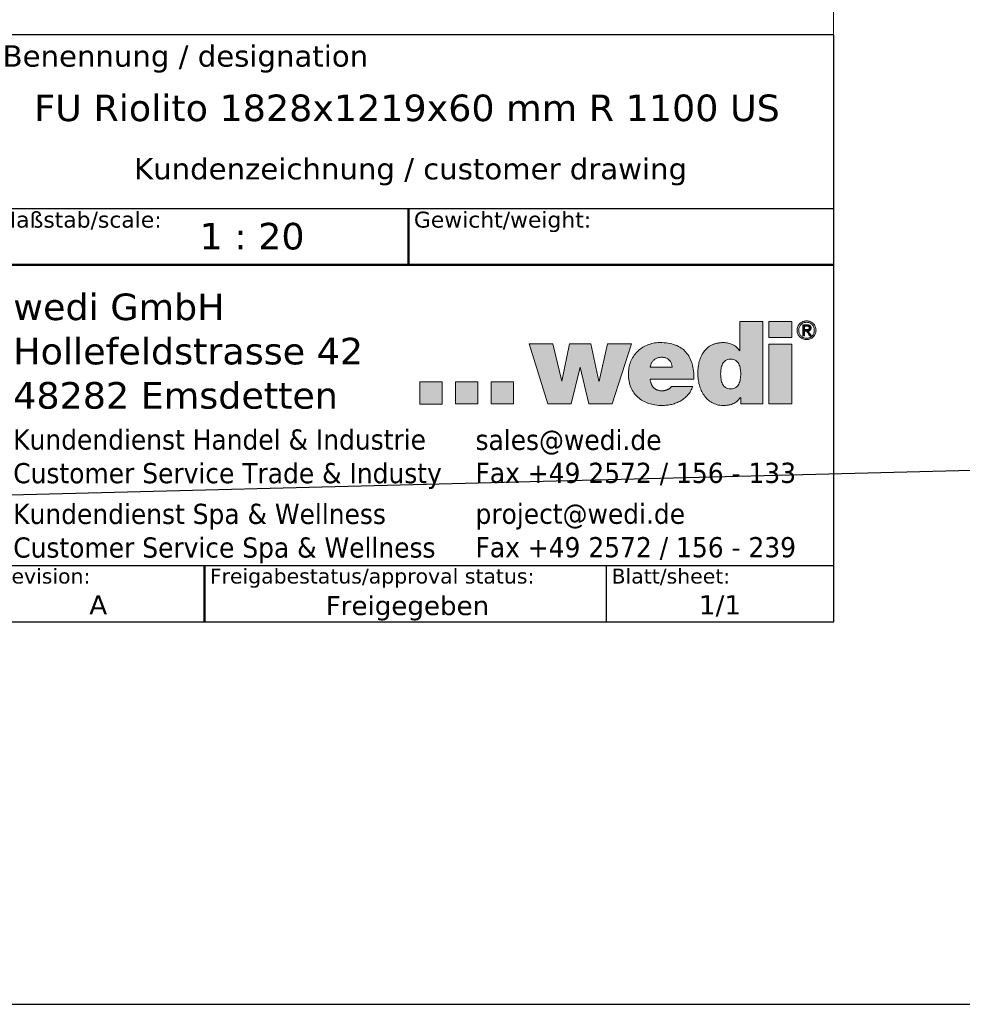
# Model space of a CAD drawing. Header units: millimetres. Extents: x -12192 to 12192, y -600 to 5895.
# Tile 3 of 118: x 2548 to 4322, y -600 to 1253. Entities that reach past the tile are written whole.
import ezdxf
from ezdxf.enums import TextEntityAlignment as Align

# ---------------------------------------------------------------- set-up
doc = ezdxf.new("R2010")
doc.units = ezdxf.units.MM
doc.header["$LTSCALE"] = 20
for name, color, linetype, lineweight in [('AM_BOR', 7, 'Continuous', 25), ('Ebene 1', 7, 'Continuous', 25), ('Rahmen (ISO)', 7, 'Continuous', 70), ('Schraffur (ISO)', 7, 'Continuous', 18), ('Titel (ISO)', 7, 'Continuous', 50)]:
    doc.layers.add(name, color=color, linetype=linetype, lineweight=lineweight)
doc.styles.add('Notiztext 3.5', font='verdana.ttf')
doc.styles.add('Pfeiltext', font='verdana.ttf')
doc.styles.get("Standard").update_dxf_attribs({"font": 'verdana.ttf'})
doc.styles.add('Textstil110', font='verdana.ttf')
doc.styles.add('Textstil112', font='verdana.ttf')
doc.styles.add('Textstil47', font='verdana.ttf')
doc.styles.add('Textstil48', font='verdana.ttf')
doc.styles.add('Textstil64', font='verdana.ttf', dxfattribs={"width": 0.8})
doc.styles.add('Textstil75', font='verdana.ttf')
doc.styles.add('Textstil84', font='verdana.ttf')

# ---------------------------------------------------------------- blocks, each defined once
blk = doc.blocks.new('Ränder wedi_Zeichnungsrahmen')
at = {"layer": 'Rahmen (ISO)', "color": 208, "lineweight": 18, "true_color": 0x400040}
for p, q in [((204, 6), (204, 291)), ((20, 6), (204, 6))]:
    blk.add_line(p, q, dxfattribs=at)
blk = doc.blocks.new('Schriftfelder wedi Standard - Inch_Zoll ohne Toleranz')
at = {"layer": 'Schraffur (ISO)'}
h = blk.add_hatch(color=256, dxfattribs=at)
edge = h.paths.add_edge_path(flags=0)
edge.add_spline(control_points=[(-14.527, 20.668), (-14.439, 20.669), (-14.272, 20.686), (-14.05, 20.781), (-13.88, 20.929), (-13.756, 21.117), (-13.67, 21.333), (-13.597, 21.652), (-13.571, 22.068), (-13.597, 22.484), (-13.67, 22.799), (-13.756, 23.014), (-13.88, 23.201), (-14.05, 23.349), (-14.272, 23.443), (-14.527, 23.47), (-14.781, 23.443), (-15.002, 23.349), (-15.172, 23.201), (-15.296, 23.014), (-15.381, 22.799), (-15.454, 22.484), (-15.48, 22.068), (-15.454, 21.652), (-15.382, 21.333), (-15.296, 21.117), (-15.172, 20.929), (-15.002, 20.78), (-14.781, 20.687), (-14.615, 20.667), (-14.527, 20.668)], knot_values=[0, 0, 0, 0, 0.034699, 0.064914, 0.09345, 0.122379, 0.152717, 0.184596, 0.250776, 0.316162, 0.347791, 0.377961, 0.406791, 0.435283, 0.465485, 0.500184, 0.534837, 0.564994, 0.593447, 0.62225, 0.652404, 0.684024, 0.749407, 0.815585, 0.847456, 0.877777, 0.906678, 0.935176, 0.965345, 1, 1, 1, 1], degree=3, periodic=0)
edge = h.paths.add_edge_path()
edge.add_line((-13.656, 26.998), (-13.656, 24.262))
edge.add_line((-13.656, 24.262), (-13.679, 24.262))
edge.add_spline(control_points=[(-13.679, 24.262), (-13.77, 24.374), (-13.952, 24.601), (-14.329, 24.839), (-14.758, 24.991), (-15.178, 25.033), (-15.551, 25.012), (-15.861, 24.96), (-16.141, 24.874), (-16.47, 24.723), (-16.823, 24.464), (-17.145, 24.062), (-17.373, 23.604), (-17.522, 23.11), (-17.603, 22.602), (-17.63, 22.082), (-17.595, 21.555), (-17.487, 21.028), (-17.306, 20.524), (-17.051, 20.064), (-16.718, 19.666), (-16.304, 19.352), (-15.896, 19.186), (-15.539, 19.117), (-15.229, 19.1), (-14.909, 19.116), (-14.603, 19.165), (-14.349, 19.242), (-14.083, 19.37), (-13.827, 19.576), (-13.675, 19.773), (-13.604, 19.866)], knot_values=[0, 0, 0, 0, 0.043155, 0.086739, 0.131645, 0.17854, 0.212404, 0.243573, 0.272592, 0.299996, 0.351779, 0.402206, 0.453011, 0.504581, 0.556321, 0.607002, 0.660443, 0.714379, 0.767879, 0.820311, 0.871582, 0.922422, 0.974633, 1.002175, 1.0312, 1.067419, 1.097992, 1.124095, 1.146867, 1.186159, 1.221249, 1.221249, 1.221249, 1.221249], degree=3, periodic=0)
edge.add_line((-13.604, 19.866), (-13.582, 19.866))
edge.add_line((-13.582, 19.866), (-13.582, 19.247))
edge.add_line((-13.582, 19.247), (-11.509, 19.247))
edge.add_line((-11.509, 19.247), (-11.509, 26.998))
edge.add_line((-11.509, 26.998), (-13.656, 26.998))
for points in [[(-10.933, 25.488), (-10.933, 26.998), (-8.782, 26.998), (-8.782, 25.488)], [(-33.503, 24.892), (-31.744, 19.257), (-29.539, 19.257), (-28.704, 22.721), (-28.683, 22.721), (-27.867, 19.257), (-25.665, 19.257), (-23.872, 24.892), (-26.109, 24.892), (-26.89, 21.408), (-26.934, 21.408), (-27.683, 24.892), (-29.692, 24.892), (-30.407, 21.408), (-30.428, 21.408), (-31.264, 24.892)], [(-10.933, 19.257), (-8.782, 19.257), (-8.782, 24.89), (-10.933, 24.89)], [(-41.677, 21.339), (-43.778, 21.339), (-43.778, 19.238), (-41.677, 19.238)], [(-38.316, 21.339), (-40.418, 21.339), (-40.418, 19.257), (-38.316, 19.257)], [(-34.957, 21.339), (-34.957, 19.257), (-37.057, 19.257), (-37.057, 21.339)]]:
    blk.add_hatch(color=256, dxfattribs=at).paths.add_polyline_path(points)
h = blk.add_hatch(color=256, dxfattribs=at)
edge = h.paths.add_edge_path(flags=0)
edge.add_spline(control_points=[(-8.056, 25.886), (-8.038, 25.84), (-7.994, 25.755), (-7.905, 25.643), (-7.797, 25.551), (-7.671, 25.48), (-7.53, 25.438), (-7.382, 25.423), (-7.234, 25.439), (-7.094, 25.48), (-6.97, 25.551), (-6.863, 25.643), (-6.772, 25.754), (-6.709, 25.886), (-6.664, 26.031), (-6.653, 26.186), (-6.664, 26.339), (-6.71, 26.481), (-6.772, 26.612), (-6.863, 26.721), (-6.97, 26.813), (-7.095, 26.882), (-7.234, 26.926), (-7.382, 26.938), (-7.531, 26.926), (-7.671, 26.881), (-7.797, 26.814), (-7.904, 26.722), (-7.994, 26.611), (-8.06, 26.482), (-8.104, 26.339), (-8.117, 26.186), (-8.104, 26.031), (-8.074, 25.932), (-8.056, 25.886)], knot_values=[-1, -1, -1, -1, -0.968769, -0.938514, -0.908528, -0.877859, -0.846824, -0.81451, -0.782845, -0.751665, -0.721347, -0.691382, -0.661076, -0.630076, -0.597827, -0.563882, -0.531049, -0.499298, -0.468506, -0.438444, -0.408565, -0.3784, -0.347161, -0.315526, -0.283241, -0.252147, -0.221629, -0.19173, -0.161719, -0.130694, -0.098997, -0.066153, -0.032195, 0, 0, 0, 0], degree=3, periodic=0)
edge = h.paths.add_edge_path()
edge.add_spline(control_points=[(-8.201, 26.533), (-8.224, 26.48), (-8.261, 26.366), (-8.279, 26.186), (-8.261, 26.004), (-8.207, 25.833), (-8.122, 25.681), (-8.013, 25.548), (-7.88, 25.442), (-7.727, 25.362), (-7.559, 25.312), (-7.381, 25.294), (-7.204, 25.312), (-7.037, 25.362), (-6.885, 25.442), (-6.754, 25.549), (-6.645, 25.68), (-6.563, 25.834), (-6.506, 26.004), (-6.492, 26.186), (-6.507, 26.366), (-6.563, 26.534), (-6.645, 26.686), (-6.754, 26.816), (-6.885, 26.923), (-7.037, 27.003), (-7.204, 27.055), (-7.381, 27.069), (-7.559, 27.054), (-7.727, 27.003), (-7.879, 26.922), (-8.013, 26.817), (-8.122, 26.685), (-8.177, 26.585), (-8.201, 26.533)], knot_values=[0, 0, 0, 0, 0.031498, 0.063871, 0.097255, 0.129121, 0.16021, 0.19058, 0.221045, 0.251572, 0.283155, 0.315097, 0.34707, 0.378466, 0.408835, 0.43896, 0.469377, 0.500279, 0.532169, 0.565531, 0.597881, 0.629403, 0.660135, 0.690407, 0.720506, 0.750951, 0.782355, 0.814304, 0.846223, 0.877814, 0.908416, 0.938856, 0.96908, 1, 1, 1, 1], degree=3, periodic=0)
h = blk.add_hatch(color=256, dxfattribs=at)
edge = h.paths.add_edge_path(flags=0)
edge.add_spline(control_points=[(-7.396, 26.241), (-7.373, 26.241), (-7.328, 26.242), (-7.272, 26.245), (-7.232, 26.255), (-7.206, 26.265), (-7.182, 26.281), (-7.161, 26.3), (-7.143, 26.323), (-7.131, 26.352), (-7.126, 26.386), (-7.125, 26.421), (-7.129, 26.454), (-7.138, 26.481), (-7.152, 26.503), (-7.169, 26.521), (-7.189, 26.536), (-7.219, 26.551), (-7.262, 26.564), (-7.308, 26.567), (-7.34, 26.569), (-7.357, 26.569), (-7.371, 26.569), (-7.397, 26.569), (-7.437, 26.569), (-7.487, 26.569), (-7.526, 26.57), (-7.552, 26.569), (-7.561, 26.57), (-7.569, 26.569), (-7.564, 26.553), (-7.568, 26.535), (-7.565, 26.49), (-7.567, 26.427), (-7.567, 26.36), (-7.566, 26.31), (-7.567, 26.279), (-7.564, 26.259), (-7.569, 26.244), (-7.563, 26.24), (-7.549, 26.243), (-7.509, 26.239), (-7.46, 26.242), (-7.417, 26.241), (-7.402, 26.241), (-7.397, 26.241), (-7.396, 26.241)], knot_values=[-1, -1, -1, -1, -0.950287, -0.902175, -0.881324, -0.861242, -0.841051, -0.820798, -0.800643, -0.77928, -0.753999, -0.726464, -0.703741, -0.683998, -0.665669, -0.648191, -0.630877, -0.612858, -0.575671, -0.535024, -0.514517, -0.506166, -0.497845, -0.484984, -0.450288, -0.411369, -0.377517, -0.365396, -0.358025, -0.356271, -0.348826, -0.333239, -0.311301, -0.255536, -0.195862, -0.169038, -0.146611, -0.130372, -0.122114, -0.120862, -0.115361, -0.09364, -0.033314, -0.009567, -0.002546, 0, 0, 0, 0], degree=3, periodic=0)
edge = h.paths.add_edge_path()
edge.add_spline(control_points=[(-7.327, 26.698), (-7.33, 26.698), (-7.342, 26.698), (-7.385, 26.698), (-7.493, 26.697), (-7.607, 26.703), (-7.695, 26.696), (-7.717, 26.702), (-7.737, 26.688), (-7.717, 26.636), (-7.731, 26.564), (-7.723, 26.403), (-7.728, 26.183), (-7.724, 25.961), (-7.729, 25.803), (-7.721, 25.726), (-7.733, 25.681), (-7.721, 25.661), (-7.676, 25.677), (-7.631, 25.662), (-7.591, 25.67), (-7.563, 25.663), (-7.568, 25.686), (-7.564, 25.728), (-7.568, 25.817), (-7.564, 25.925), (-7.57, 26.019), (-7.563, 26.075), (-7.572, 26.103), (-7.552, 26.116), (-7.522, 26.108), (-7.481, 26.112), (-7.44, 26.109), (-7.41, 26.114), (-7.387, 26.104), (-7.376, 26.074), (-7.335, 26.02), (-7.28, 25.925), (-7.208, 25.817), (-7.156, 25.728), (-7.124, 25.687), (-7.115, 25.663), (-7.089, 25.67), (-7.043, 25.663), (-6.996, 25.678), (-6.95, 25.661), (-6.939, 25.674), (-6.967, 25.693), (-6.979, 25.727), (-7.029, 25.797), (-7.09, 25.896), (-7.151, 25.993), (-7.201, 26.065), (-7.214, 26.096), (-7.244, 26.124), (-7.21, 26.126), (-7.172, 26.135), (-7.107, 26.156), (-7.043, 26.197), (-6.99, 26.259), (-6.966, 26.344), (-6.964, 26.439), (-6.982, 26.533), (-7.031, 26.611), (-7.108, 26.665), (-7.21, 26.694), (-7.285, 26.698), (-7.327, 26.698)], knot_values=[0, 0, 0, 0, 0.002245, 0.008381, 0.028737, 0.076631, 0.084863, 0.089802, 0.091023, 0.100424, 0.119095, 0.14472, 0.207559, 0.270398, 0.296023, 0.314694, 0.324094, 0.324881, 0.330158, 0.349348, 0.357504, 0.360862, 0.363355, 0.37017, 0.392777, 0.420703, 0.445969, 0.455111, 0.460597, 0.462607, 0.46991, 0.48027, 0.49063, 0.497933, 0.500569, 0.507069, 0.517903, 0.547843, 0.580935, 0.607723, 0.615799, 0.618754, 0.622345, 0.631066, 0.651586, 0.657229, 0.657615, 0.662568, 0.672404, 0.685905, 0.71901, 0.752116, 0.765617, 0.775453, 0.780406, 0.783475, 0.792867, 0.810732, 0.827868, 0.845154, 0.864227, 0.887328, 0.909172, 0.928704, 0.948581, 0.97168, 1, 1, 1, 1], degree=3, periodic=0)
h = blk.add_hatch(color=256, dxfattribs=at)
edge = h.paths.add_edge_path(flags=0)
edge.add_spline(control_points=[(-20.984, 23.645), (-20.934, 23.645), (-20.834, 23.638), (-20.691, 23.606), (-20.56, 23.555), (-20.44, 23.486), (-20.334, 23.401), (-20.241, 23.302), (-20.165, 23.191), (-20.105, 23.067), (-20.065, 22.937), (-20.037, 22.812), (-20.048, 22.749), (-20.032, 22.698), (-20.054, 22.7), (-20.082, 22.698), (-20.134, 22.699), (-20.206, 22.699), (-20.335, 22.699), (-20.529, 22.699), (-20.787, 22.699), (-21.065, 22.699), (-21.344, 22.699), (-21.602, 22.699), (-21.795, 22.699), (-21.925, 22.699), (-21.996, 22.7), (-22.05, 22.698), (-22.075, 22.701), (-22.093, 22.698), (-22.088, 22.713), (-22.086, 22.745), (-22.063, 22.838), (-22.03, 22.962), (-21.971, 23.103), (-21.898, 23.229), (-21.81, 23.339), (-21.708, 23.433), (-21.591, 23.51), (-21.459, 23.57), (-21.313, 23.613), (-21.153, 23.639), (-21.042, 23.644), (-20.984, 23.645)], knot_values=[-1, -1, -1, -1, -0.970522, -0.942344, -0.915116, -0.888531, -0.86232, -0.836254, -0.810128, -0.783754, -0.756945, -0.729507, -0.715477, -0.710748, -0.709678, -0.703909, -0.693711, -0.679576, -0.661996, -0.618469, -0.567069, -0.511731, -0.456394, -0.404994, -0.361467, -0.343887, -0.329752, -0.319554, -0.313785, -0.312715, -0.311324, -0.307144, -0.290779, -0.259629, -0.230295, -0.20237, -0.17536, -0.148701, -0.121787, -0.094005, -0.064779, -0.033592, 0, 0, 0, 0], degree=3, periodic=0)
edge = h.paths.add_edge_path()
edge.add_line((-17.978, 21.582), (-22.101, 21.582))
edge.add_spline(control_points=[(-22.101, 21.582), (-22.097, 21.542), (-22.089, 21.465), (-22.067, 21.351), (-22.039, 21.243), (-22.003, 21.14), (-21.96, 21.043), (-21.91, 20.953), (-21.852, 20.869), (-21.786, 20.792), (-21.714, 20.723), (-21.634, 20.662), (-21.547, 20.609), (-21.452, 20.564), (-21.35, 20.529), (-21.242, 20.504), (-21.126, 20.488), (-21.046, 20.486), (-21.005, 20.485)], knot_values=[0, 0, 0, 0, 0.011871, 0.023383, 0.034556, 0.045416, 0.055995, 0.066338, 0.076497, 0.086536, 0.096528, 0.106556, 0.116711, 0.12709, 0.137793, 0.148921, 0.160571, 0.172839, 0.172839, 0.172839, 0.172839], degree=3, periodic=0)
edge.add_spline(control_points=[(-21.005, 20.485), (-20.983, 20.486), (-20.939, 20.486), (-20.873, 20.491), (-20.807, 20.499), (-20.742, 20.509), (-20.677, 20.523), (-20.613, 20.54), (-20.55, 20.561), (-20.489, 20.584), (-20.43, 20.61), (-20.374, 20.64), (-20.32, 20.673), (-20.269, 20.709), (-20.222, 20.748), (-20.179, 20.791), (-20.139, 20.836), (-20.116, 20.87), (-20.105, 20.886)], knot_values=[0, 0, 0, 0, 0.006559, 0.013169, 0.01981, 0.026462, 0.033107, 0.039727, 0.046304, 0.052825, 0.059279, 0.065656, 0.071951, 0.078166, 0.084304, 0.090378, 0.096407, 0.102416, 0.102416, 0.102416, 0.102416], degree=3, periodic=0)
edge.add_line((-20.105, 20.886), (-18.097, 20.886))
edge.add_spline(control_points=[(-18.097, 20.886), (-18.157, 20.741), (-18.274, 20.458), (-18.54, 20.089), (-18.858, 19.779), (-19.224, 19.529), (-19.628, 19.338), (-20.064, 19.203), (-20.523, 19.123), (-21.055, 19.094), (-21.639, 19.136), (-22.245, 19.281), (-22.791, 19.522), (-23.263, 19.856), (-23.65, 20.283), (-23.939, 20.799), (-24.118, 21.398), (-24.174, 22.026), (-24.12, 22.644), (-23.959, 23.208), (-23.699, 23.719), (-23.347, 24.165), (-22.909, 24.533), (-22.394, 24.811), (-21.808, 24.987), (-21.131, 25.042), (-20.427, 24.991), (-19.747, 24.825), (-19.177, 24.539), (-18.719, 24.139), (-18.374, 23.633), (-18.139, 23.029), (-18, 22.334), (-17.985, 21.841), (-17.978, 21.582)], knot_values=[0, 0, 0, 0, 0.046845, 0.091634, 0.135518, 0.17939, 0.223861, 0.269282, 0.315783, 0.363338, 0.42883, 0.490658, 0.549548, 0.606552, 0.663102, 0.721003, 0.78232, 0.849198, 0.909267, 0.967289, 1.024005, 1.080171, 1.136634, 1.194396, 1.254659, 1.318825, 1.396987, 1.465551, 1.527499, 1.586411, 1.646022, 1.709592, 1.779523, 1.85736, 1.85736, 1.85736, 1.85736], degree=3, periodic=0)
at = {"layer": 'AM_BOR', "color": 7}
for p, q in [((-4.835, 53.996), (-188.835, 53.996)), ((-4.835, -1.254), (-4.835, 53.996)), ((-188.835, 37.646), (-4.835, 37.646)), ((-130.135, 4.046), (-4.835, 4.046)), ((-26.235, 4.046), (-26.235, -1.254)), ((-188.835, -1.254), (-4.835, -1.254))]:
    blk.add_line(p, q, dxfattribs=at)
at = {"layer": 'Ebene 1', "lineweight": 5}
for p, q in [((-10.933, 25.488), (-10.933, 26.998)), ((-10.933, 26.998), (-8.782, 26.998)), ((-8.782, 26.998), (-8.782, 25.488)), ((-8.782, 25.488), (-10.933, 25.488)), ((-31.744, 19.257), (-33.503, 24.892)), ((-33.503, 24.892), (-31.264, 24.892)), ((-31.264, 24.892), (-30.428, 21.408)), ((-30.407, 21.408), (-29.692, 24.892)), ((-29.692, 24.892), (-27.683, 24.892)), ((-27.683, 24.892), (-26.934, 21.408)), ((-26.89, 21.408), (-26.109, 24.892)), ((-26.109, 24.892), (-23.872, 24.892)), ((-23.872, 24.892), (-25.665, 19.257)), ((-10.933, 19.257), (-10.933, 24.89)), ((-10.933, 24.89), (-8.782, 24.89)), ((-8.782, 24.89), (-8.782, 19.257)), ((-28.704, 22.721), (-29.539, 19.257)), ((-28.683, 22.721), (-28.704, 22.721)), ((-27.867, 19.257), (-28.683, 22.721)), ((-41.677, 21.339), (-43.778, 21.339)), ((-43.778, 21.339), (-43.778, 19.238)), ((-41.677, 19.238), (-41.677, 21.339)), ((-38.316, 21.339), (-40.418, 21.339)), ((-40.418, 21.339), (-40.418, 19.257)), ((-38.316, 19.257), (-38.316, 21.339)), ((-37.057, 21.339), (-37.057, 19.257)), ((-34.957, 21.339), (-37.057, 21.339)), ((-34.957, 19.257), (-34.957, 21.339)), ((-30.428, 21.408), (-30.407, 21.408)), ((-26.934, 21.408), (-26.89, 21.408)), ((-43.778, 19.238), (-41.677, 19.238)), ((-40.418, 19.257), (-38.316, 19.257)), ((-37.057, 19.257), (-34.957, 19.257)), ((-29.539, 19.257), (-31.744, 19.257)), ((-25.665, 19.257), (-27.867, 19.257)), ((-8.782, 19.257), (-10.933, 19.257))]:
    blk.add_line(p, q, dxfattribs=at)
for points in [[(-13.656, 26.998), (-13.656, 26.99), (-13.656, 26.968), (-13.656, 26.931), (-13.656, 26.881), (-13.656, 26.819), (-13.656, 26.746), (-13.656, 26.663), (-13.656, 26.571), (-13.656, 26.364), (-13.656, 26.132), (-13.656, 25.63), (-13.656, 25.128), (-13.656, 24.896), (-13.656, 24.689), (-13.656, 24.597), (-13.656, 24.514), (-13.656, 24.441), (-13.656, 24.379), (-13.656, 24.329), (-13.656, 24.293), (-13.656, 24.27), (-13.656, 24.262)], [(-11.509, 26.998), (-11.515, 26.998), (-11.533, 26.998), (-11.562, 26.998), (-11.601, 26.998), (-11.65, 26.998), (-11.707, 26.998), (-11.772, 26.998), (-11.844, 26.998), (-12.007, 26.998), (-12.188, 26.998), (-12.583, 26.998), (-12.977, 26.998), (-13.158, 26.998), (-13.321, 26.998), (-13.393, 26.998), (-13.458, 26.998), (-13.515, 26.998), (-13.564, 26.998), (-13.603, 26.998), (-13.632, 26.998), (-13.65, 26.998), (-13.656, 26.998)], [(-11.509, 19.247), (-11.509, 19.27), (-11.509, 19.334), (-11.509, 19.439), (-11.509, 19.58), (-11.509, 19.756), (-11.509, 19.963), (-11.509, 20.198), (-11.509, 20.458), (-11.509, 21.045), (-11.509, 21.7), (-11.509, 23.123), (-11.509, 24.546), (-11.509, 25.201), (-11.509, 25.787), (-11.509, 26.048), (-11.509, 26.283), (-11.509, 26.49), (-11.509, 26.665), (-11.509, 26.807), (-11.509, 26.911), (-11.509, 26.976), (-11.509, 26.998)], [(-17.978, 21.582), (-18.024, 22.359), (-18.163, 23.044), (-18.401, 23.634), (-18.739, 24.124), (-19.183, 24.512), (-19.734, 24.794), (-20.398, 24.965), (-21.178, 25.023), (-21.816, 24.963), (-22.394, 24.789), (-22.902, 24.514), (-23.334, 24.151), (-23.682, 23.71), (-23.94, 23.205), (-24.1, 22.647), (-24.155, 22.049), (-24.093, 21.383), (-23.915, 20.797), (-23.63, 20.292), (-23.251, 19.873), (-22.787, 19.542), (-22.249, 19.302), (-21.648, 19.155), (-20.995, 19.106), (-20.52, 19.133), (-20.062, 19.213), (-19.629, 19.349), (-19.228, 19.54), (-18.866, 19.789), (-18.552, 20.095), (-18.293, 20.461), (-18.097, 20.886)], [(-13.679, 24.262), (-13.968, 24.583), (-14.332, 24.822), (-14.756, 24.972), (-15.222, 25.023), (-15.56, 25.005), (-15.867, 24.952), (-16.144, 24.866), (-16.393, 24.751), (-16.81, 24.445), (-17.129, 24.054), (-17.359, 23.601), (-17.51, 23.108), (-17.594, 22.597), (-17.62, 22.091), (-17.583, 21.558), (-17.474, 21.03), (-17.292, 20.527), (-17.035, 20.07), (-16.703, 19.679), (-16.296, 19.374), (-15.813, 19.176), (-15.543, 19.124), (-15.253, 19.106), (-14.891, 19.124), (-14.59, 19.174), (-14.341, 19.252), (-14.136, 19.352), (-13.828, 19.596), (-13.604, 19.866)], [(-13.656, 24.262), (-13.656, 24.262), (-13.657, 24.262), (-13.657, 24.262), (-13.657, 24.262), (-13.658, 24.262), (-13.658, 24.262), (-13.659, 24.262), (-13.66, 24.262), (-13.662, 24.262), (-13.664, 24.262), (-13.668, 24.262), (-13.672, 24.262), (-13.674, 24.262), (-13.676, 24.262), (-13.677, 24.262), (-13.677, 24.262), (-13.678, 24.262), (-13.678, 24.262), (-13.679, 24.262), (-13.679, 24.262), (-13.679, 24.262), (-13.679, 24.262)], [(-21.005, 20.485), (-21.127, 20.491), (-21.243, 20.506), (-21.351, 20.532), (-21.452, 20.567), (-21.546, 20.611), (-21.633, 20.663), (-21.713, 20.724), (-21.785, 20.793), (-21.85, 20.87), (-21.908, 20.953), (-21.958, 21.043), (-22.002, 21.14), (-22.037, 21.243), (-22.066, 21.351), (-22.087, 21.464), (-22.101, 21.582)], [(-22.101, 21.582), (-22.089, 21.582), (-22.054, 21.582), (-21.999, 21.582), (-21.923, 21.582), (-21.83, 21.582), (-21.72, 21.582), (-21.595, 21.582), (-21.456, 21.582), (-21.144, 21.582), (-20.796, 21.582), (-20.039, 21.582), (-19.282, 21.582), (-18.934, 21.582), (-18.622, 21.582), (-18.483, 21.582), (-18.358, 21.582), (-18.248, 21.582), (-18.155, 21.582), (-18.08, 21.582), (-18.024, 21.582), (-17.99, 21.582), (-17.978, 21.582)], [(-20.105, 20.886), (-20.14, 20.837), (-20.179, 20.791), (-20.223, 20.749), (-20.27, 20.71), (-20.32, 20.674), (-20.374, 20.641), (-20.43, 20.611), (-20.489, 20.584), (-20.55, 20.561), (-20.613, 20.541), (-20.677, 20.524), (-20.742, 20.51), (-20.807, 20.499), (-20.873, 20.491), (-20.939, 20.487), (-21.005, 20.485)], [(-18.097, 20.886), (-18.102, 20.886), (-18.119, 20.886), (-18.146, 20.886), (-18.183, 20.886), (-18.228, 20.886), (-18.282, 20.886), (-18.343, 20.886), (-18.41, 20.886), (-18.563, 20.886), (-18.732, 20.886), (-19.101, 20.886), (-19.47, 20.886), (-19.639, 20.886), (-19.791, 20.886), (-19.859, 20.886), (-19.92, 20.886), (-19.973, 20.886), (-20.019, 20.886), (-20.056, 20.886), (-20.083, 20.886), (-20.099, 20.886), (-20.105, 20.886)], [(-13.604, 19.866), (-13.604, 19.866), (-13.604, 19.866), (-13.603, 19.866), (-13.603, 19.866), (-13.603, 19.866), (-13.602, 19.866), (-13.601, 19.866), (-13.6, 19.866), (-13.599, 19.866), (-13.597, 19.866), (-13.593, 19.866), (-13.589, 19.866), (-13.587, 19.866), (-13.585, 19.866), (-13.584, 19.866), (-13.584, 19.866), (-13.583, 19.866), (-13.583, 19.866), (-13.582, 19.866), (-13.582, 19.866), (-13.582, 19.866), (-13.582, 19.866)], [(-13.582, 19.866), (-13.582, 19.864), (-13.582, 19.859), (-13.582, 19.851), (-13.582, 19.84), (-13.582, 19.826), (-13.582, 19.809), (-13.582, 19.79), (-13.582, 19.769), (-13.582, 19.723), (-13.582, 19.67), (-13.582, 19.557), (-13.582, 19.443), (-13.582, 19.391), (-13.582, 19.344), (-13.582, 19.323), (-13.582, 19.304), (-13.582, 19.288), (-13.582, 19.274), (-13.582, 19.263), (-13.582, 19.254), (-13.582, 19.249), (-13.582, 19.247)], [(-13.582, 19.247), (-13.576, 19.247), (-13.558, 19.247), (-13.53, 19.247), (-13.492, 19.247), (-13.446, 19.247), (-13.39, 19.247), (-13.327, 19.247), (-13.258, 19.247), (-13.101, 19.247), (-12.926, 19.247), (-12.545, 19.247), (-12.165, 19.247), (-11.989, 19.247), (-11.833, 19.247), (-11.763, 19.247), (-11.7, 19.247), (-11.645, 19.247), (-11.598, 19.247), (-11.56, 19.247), (-11.532, 19.247), (-11.515, 19.247), (-11.509, 19.247)]]:
    blk.add_spline(points, degree=3, dxfattribs=at)
for points, knots in [([(-8.201, 26.533), (-8.177, 26.585), (-8.122, 26.685), (-8.013, 26.817), (-7.879, 26.922), (-7.727, 27.003), (-7.559, 27.054), (-7.381, 27.069), (-7.204, 27.055), (-7.037, 27.003), (-6.885, 26.923), (-6.754, 26.816), (-6.645, 26.686), (-6.563, 26.534), (-6.507, 26.366), (-6.492, 26.186), (-6.506, 26.004), (-6.563, 25.834), (-6.645, 25.68), (-6.754, 25.549), (-6.885, 25.442), (-7.037, 25.362), (-7.204, 25.312), (-7.381, 25.294), (-7.559, 25.312), (-7.727, 25.362), (-7.88, 25.442), (-8.013, 25.548), (-8.122, 25.681), (-8.207, 25.833), (-8.261, 26.004), (-8.279, 26.186), (-8.261, 26.366), (-8.224, 26.48), (-8.201, 26.533)], [0, 0, 0, 0, 0.03092, 0.061144, 0.091584, 0.122186, 0.153777, 0.185696, 0.217645, 0.249049, 0.279494, 0.309593, 0.339865, 0.370597, 0.402119, 0.434469, 0.467831, 0.499721, 0.530623, 0.56104, 0.591165, 0.621534, 0.65293, 0.684903, 0.716845, 0.748428, 0.778955, 0.80942, 0.83979, 0.870879, 0.902745, 0.936129, 0.968502, 1, 1, 1, 1]), ([(-8.056, 25.886), (-8.038, 25.84), (-7.994, 25.755), (-7.905, 25.643), (-7.797, 25.551), (-7.671, 25.48), (-7.53, 25.438), (-7.382, 25.423), (-7.234, 25.439), (-7.094, 25.48), (-6.97, 25.551), (-6.863, 25.643), (-6.772, 25.754), (-6.709, 25.886), (-6.664, 26.031), (-6.653, 26.186), (-6.664, 26.339), (-6.71, 26.481), (-6.772, 26.612), (-6.863, 26.721), (-6.97, 26.813), (-7.095, 26.882), (-7.234, 26.926), (-7.382, 26.938), (-7.531, 26.926), (-7.671, 26.881), (-7.797, 26.814), (-7.904, 26.722), (-7.994, 26.611), (-8.06, 26.482), (-8.104, 26.339), (-8.117, 26.186), (-8.104, 26.031), (-8.074, 25.932), (-8.056, 25.886)], [0, 0, 0, 0, 0.031231, 0.061486, 0.091472, 0.122141, 0.153176, 0.18549, 0.217155, 0.248335, 0.278653, 0.308618, 0.338924, 0.369924, 0.402173, 0.436118, 0.468951, 0.500702, 0.531494, 0.561556, 0.591435, 0.6216, 0.652839, 0.684474, 0.716759, 0.747853, 0.778371, 0.80827, 0.838281, 0.869306, 0.901003, 0.933847, 0.967805, 1, 1, 1, 1]), ([(-7.327, 26.698), (-7.285, 26.698), (-7.21, 26.694), (-7.108, 26.665), (-7.031, 26.611), (-6.982, 26.533), (-6.964, 26.439), (-6.966, 26.344), (-6.99, 26.259), (-7.043, 26.197), (-7.107, 26.156), (-7.172, 26.135), (-7.21, 26.126), (-7.244, 26.124), (-7.214, 26.096), (-7.201, 26.065), (-7.151, 25.993), (-7.09, 25.896), (-7.029, 25.797), (-6.979, 25.727), (-6.967, 25.693), (-6.939, 25.674), (-6.95, 25.661), (-6.996, 25.678), (-7.043, 25.663), (-7.089, 25.67), (-7.115, 25.663), (-7.124, 25.687), (-7.156, 25.728), (-7.208, 25.817), (-7.28, 25.925), (-7.335, 26.02), (-7.376, 26.074), (-7.387, 26.104), (-7.41, 26.114), (-7.44, 26.109), (-7.481, 26.112), (-7.522, 26.108), (-7.552, 26.116), (-7.572, 26.103), (-7.563, 26.075), (-7.57, 26.019), (-7.564, 25.925), (-7.568, 25.817), (-7.564, 25.728), (-7.568, 25.686), (-7.563, 25.663), (-7.591, 25.67), (-7.631, 25.662), (-7.676, 25.677), (-7.721, 25.661), (-7.733, 25.681), (-7.721, 25.726), (-7.729, 25.803), (-7.724, 25.961), (-7.728, 26.183), (-7.723, 26.403), (-7.731, 26.564), (-7.717, 26.636), (-7.737, 26.688), (-7.717, 26.702), (-7.695, 26.696), (-7.607, 26.703), (-7.493, 26.697), (-7.385, 26.698), (-7.342, 26.698), (-7.33, 26.698), (-7.327, 26.698)], [0, 0, 0, 0, 0.02832, 0.051419, 0.071296, 0.090828, 0.112672, 0.135773, 0.154846, 0.172132, 0.189268, 0.207133, 0.216525, 0.219594, 0.224547, 0.234383, 0.247884, 0.28099, 0.314095, 0.327596, 0.337432, 0.342385, 0.342771, 0.348414, 0.368934, 0.377655, 0.381246, 0.384201, 0.392277, 0.419065, 0.452157, 0.482097, 0.492931, 0.499431, 0.502067, 0.50937, 0.51973, 0.53009, 0.537393, 0.539403, 0.544889, 0.554031, 0.579297, 0.607223, 0.62983, 0.636645, 0.639138, 0.642496, 0.650652, 0.669842, 0.675119, 0.675906, 0.685306, 0.703977, 0.729602, 0.792441, 0.85528, 0.880905, 0.899576, 0.908977, 0.910198, 0.915137, 0.923369, 0.971263, 0.991619, 0.997755, 1, 1, 1, 1]), ([(-7.396, 26.241), (-7.373, 26.241), (-7.328, 26.242), (-7.272, 26.245), (-7.232, 26.255), (-7.206, 26.265), (-7.182, 26.281), (-7.161, 26.3), (-7.143, 26.323), (-7.131, 26.352), (-7.126, 26.386), (-7.125, 26.421), (-7.129, 26.454), (-7.138, 26.481), (-7.152, 26.503), (-7.169, 26.521), (-7.189, 26.536), (-7.219, 26.551), (-7.262, 26.564), (-7.308, 26.567), (-7.34, 26.569), (-7.357, 26.569), (-7.371, 26.569), (-7.397, 26.569), (-7.437, 26.569), (-7.487, 26.569), (-7.526, 26.57), (-7.552, 26.569), (-7.561, 26.57), (-7.569, 26.569), (-7.564, 26.553), (-7.568, 26.535), (-7.565, 26.49), (-7.567, 26.427), (-7.567, 26.36), (-7.566, 26.31), (-7.567, 26.279), (-7.564, 26.259), (-7.569, 26.244), (-7.563, 26.24), (-7.549, 26.243), (-7.509, 26.239), (-7.46, 26.242), (-7.417, 26.241), (-7.402, 26.241), (-7.397, 26.241), (-7.396, 26.241)], [0, 0, 0, 0, 0.049713, 0.097825, 0.118676, 0.138758, 0.158949, 0.179202, 0.199357, 0.22072, 0.246001, 0.273536, 0.296259, 0.316002, 0.334331, 0.351809, 0.369123, 0.387142, 0.424329, 0.464976, 0.485483, 0.493834, 0.502155, 0.515016, 0.549712, 0.588631, 0.622483, 0.634604, 0.641975, 0.643729, 0.651174, 0.666761, 0.688699, 0.744464, 0.804138, 0.830962, 0.853389, 0.869628, 0.877886, 0.879138, 0.884639, 0.90636, 0.966686, 0.990433, 0.997454, 1, 1, 1, 1]), ([(-20.984, 23.645), (-20.934, 23.645), (-20.834, 23.638), (-20.691, 23.606), (-20.56, 23.555), (-20.44, 23.486), (-20.334, 23.401), (-20.241, 23.302), (-20.165, 23.191), (-20.105, 23.067), (-20.065, 22.937), (-20.037, 22.812), (-20.048, 22.749), (-20.032, 22.698), (-20.054, 22.7), (-20.082, 22.698), (-20.134, 22.699), (-20.206, 22.699), (-20.335, 22.699), (-20.529, 22.699), (-20.787, 22.699), (-21.065, 22.699), (-21.344, 22.699), (-21.602, 22.699), (-21.795, 22.699), (-21.925, 22.699), (-21.996, 22.7), (-22.05, 22.698), (-22.075, 22.701), (-22.093, 22.698), (-22.088, 22.713), (-22.086, 22.745), (-22.063, 22.838), (-22.03, 22.962), (-21.971, 23.103), (-21.898, 23.229), (-21.81, 23.339), (-21.708, 23.433), (-21.591, 23.51), (-21.459, 23.57), (-21.313, 23.613), (-21.153, 23.639), (-21.042, 23.644), (-20.984, 23.645)], [0, 0, 0, 0, 0.029478, 0.057656, 0.084884, 0.111469, 0.13768, 0.163746, 0.189872, 0.216246, 0.243055, 0.270493, 0.284523, 0.289252, 0.290322, 0.296091, 0.306289, 0.320424, 0.338004, 0.381531, 0.432931, 0.488269, 0.543606, 0.595006, 0.638533, 0.656113, 0.670248, 0.680446, 0.686215, 0.687285, 0.688676, 0.692856, 0.709221, 0.740371, 0.769705, 0.79763, 0.82464, 0.851299, 0.878213, 0.905995, 0.935221, 0.966408, 1, 1, 1, 1]), ([(-14.527, 20.668), (-14.615, 20.667), (-14.781, 20.687), (-15.002, 20.78), (-15.172, 20.929), (-15.296, 21.117), (-15.382, 21.333), (-15.454, 21.652), (-15.48, 22.068), (-15.454, 22.484), (-15.381, 22.799), (-15.296, 23.014), (-15.172, 23.201), (-15.002, 23.349), (-14.781, 23.443), (-14.527, 23.47), (-14.272, 23.443), (-14.05, 23.349), (-13.88, 23.201), (-13.756, 23.014), (-13.67, 22.799), (-13.597, 22.484), (-13.571, 22.068), (-13.597, 21.652), (-13.67, 21.333), (-13.756, 21.117), (-13.88, 20.929), (-14.05, 20.781), (-14.272, 20.686), (-14.439, 20.669), (-14.527, 20.668)], [0, 0, 0, 0, 0.034655, 0.064824, 0.093322, 0.122223, 0.152544, 0.184415, 0.250593, 0.315976, 0.347596, 0.37775, 0.406553, 0.435006, 0.465163, 0.499816, 0.534515, 0.564717, 0.593209, 0.622039, 0.652209, 0.683838, 0.749224, 0.815404, 0.847283, 0.877621, 0.90655, 0.935086, 0.965301, 1, 1, 1, 1])]:
    blk.add_open_spline(points, degree=3, knots=knots, dxfattribs=at)
at = {"layer": 'Titel (ISO)'}
for p, q in [((-44.835, 37.646), (-44.835, 32.337)), ((-84.035, 32.346), (-4.835, 32.346)), ((-64.035, 4.046), (-64.035, -1.254))]:
    blk.add_line(p, q, dxfattribs=at)
at = {"layer": 'AM_BOR', "color": 7, "style": 'Textstil48'}
blk.add_text('Benennung / designation', height=2, dxfattribs=at).set_placement((-83.035, 50.996))
at = {"layer": 'AM_BOR', "color": 7}
for tag, p, height, style in [('Zeichnungsnummer_001', (-173.238, 49.433), 3, 'Textstil75'), ('Artikelnummer_001', (-145.064, 44.444), 2.487, 'Textstil84')]:
    blk.add_attdef(tag, p, '', height=height, dxfattribs=dict(at, style=style))
blk.add_attdef('TITEL_001', (-80.063, 45.868), '', height=2.5, dxfattribs=at)
at = {"layer": 'AM_BOR', "color": 7, "style": 'Textstil84'}
blk.add_attdef('PROJEKT', text='', height=2.487, dxfattribs=at).set_placement((-144.835, 41.983), align=Align.TOP_LEFT)
at = {"layer": 'AM_BOR', "color": 7, "style": 'Textstil64', "width": 0.8}
for tag, p in [('ERSTELLUNGSDATUM_001', (-115.147, 28.696)), ('KONSTRUKTEUR_001', (-94.007, 28.671)), ('ERSTELLUNGSDATUM_001', (-115.351, 23.555)), ('KONSTRUKTEUR_001', (-94.007, 23.371))]:
    blk.add_attdef(tag, p, '', height=2, dxfattribs=at)
for tag, p in [('KONTROLLDATUM', (-108.735, 19.096)), ('KONTROLLIERT_VON', (-92.735, 19.096))]:
    blk.add_attdef(tag, text='', height=2, dxfattribs=at).set_placement(p, align=Align.MIDDLE_CENTER)
at = {"layer": 'Titel (ISO)', "style": 'Notiztext 3.5'}
for s, insert, char_height, attachment_point in [('\\fVerdana|b0|i0;\\H1.5000;Maßstab/scale:', (-83.535, 37.346), 1.5, 1), ('\\fVerdana|b0|i0;\\H1.5000;Gewicht/weight:', (-44.335, 37.346), 1.5, 1), ('\\fVerdana|b0|i0;\\H1.4000;Revision:', (-83.535, 3.746), 1.4, 1), ('\\fVerdana|b0|i0;\\H1.4000;Freigabestatus/approval status:', (-63.535, 3.746), 1.4, 1), ('\\fVerdana|b0|i0;\\H1.4000;Blatt/sheet:', (-25.735, 3.746), 1.4, 1), ('\\fVerdana|b0|i0;\\H1.8000;1/1 ', (-15.535, 1.246), 1.8, 2)]:
    blk.add_mtext(s, dxfattribs=dict(at, insert=insert, char_height=char_height, attachment_point=attachment_point))
at = {"layer": 'Titel (ISO)', "color": 179, "true_color": 0x262659, "attachment_point": 4, "line_spacing_factor": 0.999579, "style": 'Pfeiltext'}
for s, insert, char_height, width in [('\\fVerdana|b0|i0;\\H2.5000;wedi GmbH\\P\\fVerdana|b0|i0;\\H2.5000;Hollefeldstrasse 42\\P\\fVerdana|b0|i0;\\H2.5000;48282 Emsdetten', (-82.035, 24.201), 2.5, 33.30631), ('\\fVerdana|b0|i0;\\W0.90;\\H1.9000;Kundendienst Handel & Industrie\\P\\fVerdana|b0|i0;\\W0.90;\\H1.9000;Customer Service Trade & Industy', (-82.035, 14.049), 1.9, 97.28764), ('\\fVerdana|b0|i0;\\W0.90;\\H1.9000;Kundendienst Spa & Wellness\\P\\fVerdana|b0|i0;\\W0.90;\\H1.9000;Customer Service Spa & Wellness', (-82.035, 7.049), 1.9, 97.28764)]:
    blk.add_mtext(s, dxfattribs=dict(at, insert=insert, char_height=char_height, width=width))
at = {"layer": 'Titel (ISO)', "color": 179, "true_color": 0x262659, "char_height": 1.9, "width": 97.28764, "attachment_point": 4, "style": 'Pfeiltext'}
for s, insert in [('\\fVerdana|b0|i0;\\W0.90;\\H1.9000;sales@wedi.de', (-38.535, 15.646)), ('\\fVerdana|b0|i0;\\W0.90;\\H1.9000;Fax +49 2572 / 156 - 133', (-38.535, 12.646)), ('\\fVerdana|b0|i0;\\W0.90;\\H1.9000;project@wedi.de', (-38.535, 8.646)), ('\\fVerdana|b0|i0;\\W0.90;\\H1.9000;Fax +49 2572 / 156 - 239', (-38.535, 5.646))]:
    blk.add_mtext(s, dxfattribs=dict(at, insert=insert))
at = {"layer": 'Titel (ISO)', "color": 7, "style": 'Pfeiltext'}
blk.add_attdef('BESCHREIBUNG_001', (-70.664, 40.385), '', height=2, dxfattribs=at)
at = {"layer": 'Titel (ISO)'}
for tag, p, height, style in [('Anfänglicher_Ansichtsmaßstab_001', (-64.502, 33.793), 2.5, 'Textstil47'), ('REVISIONSNUMMER_001', (-74.877, -0.544), 1.79, 'Textstil112'), ('STATUS_001', (-52.633, -0.625), 1.79, 'Textstil112')]:
    blk.add_attdef(tag, p, '', height=height, dxfattribs=dict(at, style=style))
at = {"layer": 'Titel (ISO)', "style": 'Textstil47'}
blk.add_attdef('<MASSE3;>', text='', height=2.5, dxfattribs=at).set_placement((-26.835, 36.346), align=Align.TOP_LEFT)
at = {"layer": 'Titel (ISO)', "style": 'Textstil110'}
for tag, p in [('MATERIAL', (-159.835, 35.346)), ('FIRMA', (-159.835, 24.746)), ('Bauvorhaben', (-159.835, 19.446))]:
    blk.add_attdef(tag, text='', height=1.89, dxfattribs=at).set_placement(p, align=Align.TOP_CENTER)

msp = doc.modelspace()

# ---------------------------------------------------------------- linework, layer by layer
for p, q in [((11938, 600), (-7518, 100.18)), ((-6718, -600), (12192, -600))]:
    msp.add_line(p, q)

# ---------------------------------------------------------------- block references
at = {"xscale": 20, "yscale": 20, "zscale": 20}
msp.add_blockref('Ränder wedi_Zeichnungsrahmen', (0, 0), dxfattribs=at)
ref = msp.add_blockref('Schriftfelder wedi Standard - Inch_Zoll ohne Toleranz', (4176.71, 145.09), dxfattribs=dict(xscale=20, yscale=20, zscale=20))
ref.add_attrib('Anfänglicher_Ansichtsmaßstab_001', '1 : 20', (2886.66, 820.96), dxfattribs={"layer": 'Titel (ISO)', "height": 50, "style": 'Textstil47'})
ref.add_attrib('BESCHREIBUNG_001', 'Kundenzeichnung / customer drawing', (2763.43, 952.78), dxfattribs={"layer": 'Titel (ISO)', "color": 7, "height": 40, "style": 'Pfeiltext'})
ref.add_attrib('TITEL_001', 'FU Riolito 1828x1219x60 mm R 1100 US', (2575.44, 1062.45), dxfattribs={"layer": 'AM_BOR', "color": 7, "height": 50})
ref.add_attrib('REVISIONSNUMMER_001', 'A', (2679.17, 134.2), dxfattribs={"layer": 'Titel (ISO)', "height": 35.8, "style": 'Textstil112'})
ref.add_attrib('STATUS_001', 'Freigegeben', (3124.05, 132.59), dxfattribs={"layer": 'Titel (ISO)', "height": 35.8, "style": 'Textstil112'})

doc.saveas('drawing.dxf')
